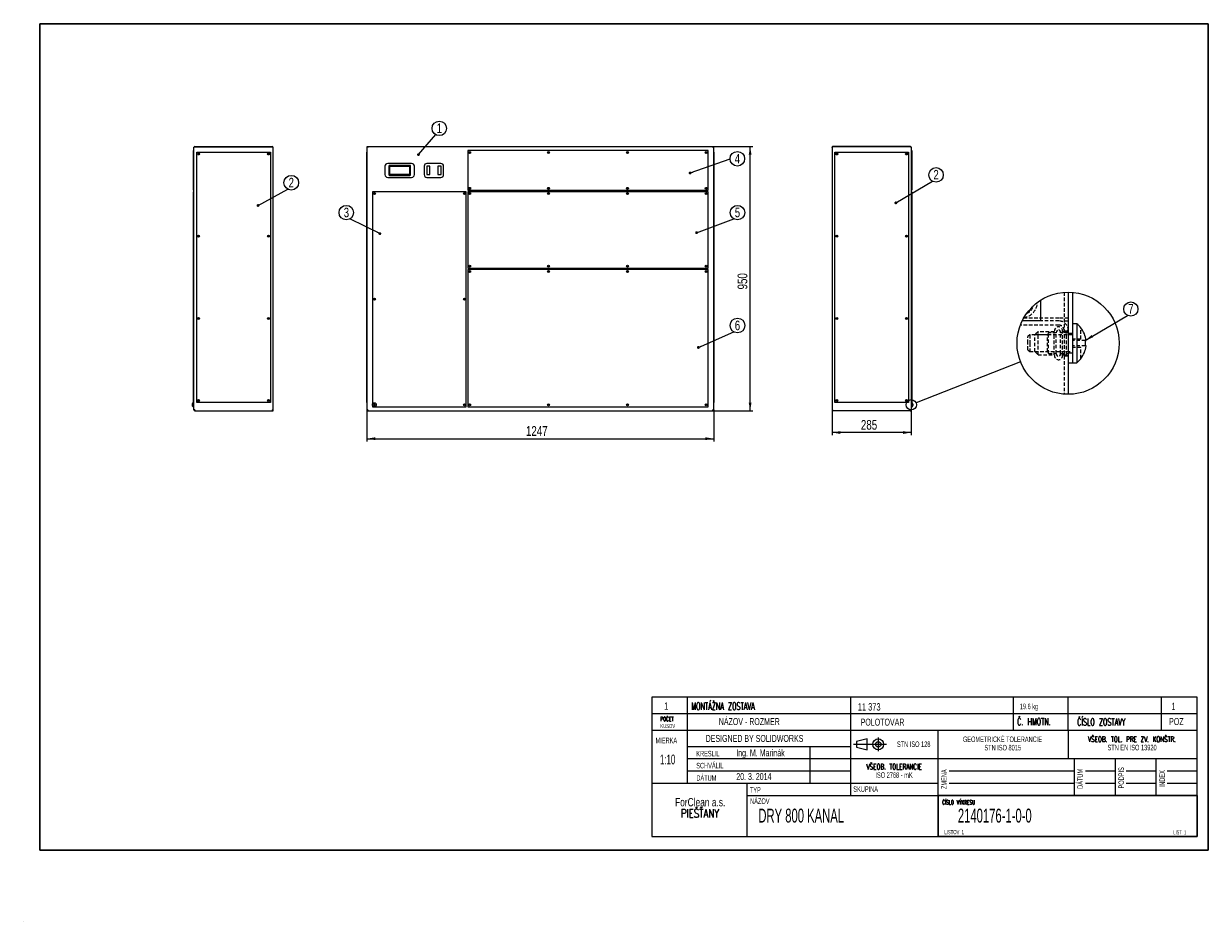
# Model space of a CAD drawing. Header units: millimetres. Extents: x -6 to 420, y -26 to 297.
import ezdxf

# ---------------------------------------------------------------- set-up
doc = ezdxf.new("R2010")
doc.units = ezdxf.units.MM
doc.linetypes.add('HIDDEN', pattern=[1.905, 1.27, -0.635])
for name, color, linetype in [('KOTY', 1, 'Continuous'), ('RAMIK', 7, 'Continuous'), ('RAZITKO', 7, 'Continuous'), ('RAZITKO-TEXT', 7, 'Continuous')]:
    doc.layers.add(name, color=color, linetype=linetype)
doc.styles.add('SLDTEXTSTYLE0', font='TXT', dxfattribs={"width": 0.75})
doc.styles.add('SLDTEXTSTYLE1', font='TXT', dxfattribs={"width": 0.75, "bigfont": 'bigfont'})
doc.styles.add('SLDTEXTSTYLE2', font='TXT', dxfattribs={"width": 0.605, "bigfont": 'bigfont'})
doc.styles.add('SLDTEXTSTYLE3', font='TXT', dxfattribs={"width": 0.605})
doc.styles.add('SLDTEXTSTYLE4', font='TXT', dxfattribs={"width": 0.575})
doc.dimstyles.new('SLDDIMSTYLE0', dxfattribs={"dimtxt": 3.5, "dimasz": 3, "dimexe": 0, "dimexo": 0.0625, "dimgap": 0.875, "dimtad": 1, "dimdec": 1, "dimlfac": 10, "dimrnd": 1e-09, "dimzin": 12, "dimdsep": 46, "dimtxsty": 'SLDTEXTSTYLE0', "dimsah": 1, "dimcen": 0.09, "dimadec": 0, "dimazin": 3, "dimtfac": 1, "dimtdec": 1, "dimtofl": 0, "dimtmove": 0, "dimatfit": 3, "dimfxl": 0, "dimfrac": 2, "dimtolj": 1, "dimtzin": 12, "dimarcsym": 0})
doc.dimstyles.new('SLDDIMSTYLE1', dxfattribs={"dimtxt": 0.18, "dimasz": 1.016, "dimexe": 0, "dimexo": 0.0625, "dimgap": 0, "dimtad": 0, "dimtih": 1, "dimtoh": 1, "dimdec": 0, "dimrnd": 1e-09, "dimzin": 0, "dimdsep": 46, "dimtxsty": 'Standard', "dimblk1": 'DOT', "dimblk2": 'DOT', "dimsah": 1, "dimcen": 0.09, "dimadec": 0, "dimazin": 0, "dimtfac": 1.016, "dimtdec": 0, "dimtofl": 0, "dimtmove": 0, "dimatfit": 3, "dimldrblk": 'DOT', "dimfxl": 0, "dimfrac": 2, "dimtolj": 1, "dimtzin": 0, "dimarcsym": 0})
doc.dimstyles.new('SLDDIMSTYLE2', dxfattribs={"dimtxt": 0.18, "dimasz": 3, "dimexe": 0, "dimexo": 0.0625, "dimgap": 0, "dimtad": 0, "dimtih": 1, "dimtoh": 1, "dimdec": 0, "dimrnd": 1e-09, "dimzin": 0, "dimdsep": 46, "dimtxsty": 'Standard', "dimblk1": 'NONE', "dimblk2": 'NONE', "dimsah": 1, "dimcen": 0.09, "dimadec": 0, "dimazin": 0, "dimtfac": 3, "dimtdec": 0, "dimtofl": 0, "dimtmove": 0, "dimatfit": 3, "dimldrblk": 'NONE', "dimfxl": 0, "dimfrac": 2, "dimtolj": 1, "dimtzin": 0, "dimarcsym": 0})
doc.dimstyles.new('SLDDIMSTYLE3', dxfattribs={"dimtxt": 0.18, "dimasz": 3, "dimexe": 0, "dimexo": 0.0625, "dimgap": 0, "dimtad": 0, "dimtih": 1, "dimtoh": 1, "dimdec": 0, "dimrnd": 1e-09, "dimzin": 0, "dimdsep": 46, "dimtxsty": 'Standard', "dimsah": 1, "dimcen": 0.09, "dimadec": 0, "dimazin": 0, "dimtfac": 3, "dimtdec": 0, "dimtofl": 0, "dimtmove": 0, "dimatfit": 3, "dimfxl": 0, "dimfrac": 2, "dimtolj": 1, "dimtzin": 0, "dimarcsym": 0})

# ---------------------------------------------------------------- blocks, each defined once
blk = doc.blocks.new('SW_NOTE_0')
at = {"layer": 'RAZITKO-TEXT', "color": 0, "char_height": 3, "attachment_point": 2}
for s, insert, style in [('ForClean a.s.', (12.42, 3.87), 'SLDTEXTSTYLE0'), ('PIEŠŤANY', (12.33, -0.13), 'SLDTEXTSTYLE1')]:
    blk.add_mtext(s, dxfattribs=dict(at, insert=insert, style=style))
blk = doc.blocks.new('SW_NOTE_1')
at = {"layer": 'RAZITKO-TEXT', "color": 0, "char_height": 2, "attachment_point": 2}
for s, insert, style in [('VŠEOB. TOL. PRE ZV. KONŠTR.', (20.34, 2.58), 'SLDTEXTSTYLE2'), ('STN EN ISO 13920', (20.39, -0.42), 'SLDTEXTSTYLE3')]:
    blk.add_mtext(s, dxfattribs=dict(at, insert=insert, style=style))
blk = doc.blocks.new('SW_NOTE_2')
at = {"layer": 'RAZITKO-TEXT', "color": 0, "char_height": 2, "attachment_point": 2}
for s, insert, style in [('VŠEOB. TOLERANCIE', (14, 2.58), 'SLDTEXTSTYLE2'), ('ISO 2768 - mK', (13.98, -0.42), 'SLDTEXTSTYLE3')]:
    blk.add_mtext(s, dxfattribs=dict(at, insert=insert, style=style))
blk = doc.blocks.new('SW_NOTE_3')
at = {"layer": 'RAZITKO-TEXT', "color": 0, "char_height": 2, "attachment_point": 2, "style": 'SLDTEXTSTYLE3'}
for s, insert in [('GEOMETRICKÉ TOLERANCIE', (18.87, 2.58)), ('STN ISO 8015', (18.95, -0.42))]:
    blk.add_mtext(s, dxfattribs=dict(at, insert=insert))
blk = doc.blocks.new('SW_NOTE_4')
at = {"layer": 'RAZITKO-TEXT', "color": 0, "char_height": 1.5, "attachment_point": 1}
for s, insert, style in [('POČET', (0, 1.93), 'SLDTEXTSTYLE2'), ('KUSOV', (0, -0.57), 'SLDTEXTSTYLE3')]:
    blk.add_mtext(s, dxfattribs=dict(at, insert=insert, style=style))
blk = doc.blocks.new('_D')
at = {"layer": 'KOTY'}
for p, q in [((117.54, 158.23), (117.54, 146.89)), ((242.24, 158.23), (242.24, 146.89)), ((117.54, 147.89), (242.24, 147.89))]:
    blk.add_line(p, q, dxfattribs=at)
for points in [[(117.54, 147.89), (120.54, 147.38), (120.54, 148.4)], [(242.24, 147.89), (239.24, 148.4), (239.24, 147.38)]]:
    blk.add_solid(points, dxfattribs=at)
at = {"layer": 'KOTY', "insert": (174.72, 152.4), "char_height": 3.5, "attachment_point": 1, "style": 'SLDTEXTSTYLE0'}
blk.add_mtext('1247', dxfattribs=at)
blk = doc.blocks.new('_D_1')
at = {"layer": 'KOTY'}
for p, q in [((242.09, 252.89), (256.31, 252.89)), ((255.31, 157.89), (255.31, 252.89)), ((241.9, 157.89), (256.31, 157.89))]:
    blk.add_line(p, q, dxfattribs=at)
for points in [[(255.31, 252.89), (254.8, 249.89), (255.82, 249.89)], [(255.31, 157.89), (255.82, 160.89), (254.8, 160.89)]]:
    blk.add_solid(points, dxfattribs=at)
at = {"layer": 'KOTY', "insert": (250.8, 201.51), "char_height": 3.5, "attachment_point": 1, "rotation": 90, "style": 'SLDTEXTSTYLE0'}
blk.add_mtext('950', dxfattribs=at)
blk = doc.blocks.new('SW_NOTE_5')
at = {"layer": 'KOTY', "color": 0}
blk.add_circle((1.28, 2.26), 2.6, dxfattribs=at)
at = {"layer": 'KOTY', "color": 0, "insert": (1.31, 4.04), "char_height": 3.44, "attachment_point": 2, "style": 'SLDTEXTSTYLE0'}
blk.add_mtext('1', dxfattribs=at)
blk = doc.blocks.new('_DOT')
at = {"color": 0, "linetype": 'ByBlock', "lineweight": -2}
blk.add_line((-0.5, 0), (-1, 0), dxfattribs=at)
at = {"color": 0, "linetype": 'ByBlock', "const_width": 0.5}
blk.add_lwpolyline([(-0.25, 0, 1), (0.25, 0, 1)], format="xyb", close=True, dxfattribs=at)
blk = doc.blocks.new('SW_NOTE_6')
at = {"layer": 'KOTY', "color": 0}
blk.add_circle((-1.28, 2.26), 2.6, dxfattribs=at)
at = {"layer": 'KOTY', "color": 0, "insert": (-1.24, 4.02), "char_height": 3.44, "attachment_point": 2, "style": 'SLDTEXTSTYLE0'}
blk.add_mtext('3', dxfattribs=at)
blk = doc.blocks.new('SW_NOTE_7')
at = {"layer": 'KOTY', "color": 0}
blk.add_circle((2.62, 0), 2.62, dxfattribs=at)
at = {"layer": 'KOTY', "color": 0, "insert": (2.64, 1.77), "char_height": 3.44, "attachment_point": 2, "style": 'SLDTEXTSTYLE0'}
blk.add_mtext('4', dxfattribs=at)
blk = doc.blocks.new('SW_NOTE_8')
at = {"layer": 'KOTY', "color": 0}
blk.add_circle((1.28, 2.26), 2.6, dxfattribs=at)
at = {"layer": 'KOTY', "color": 0, "insert": (1.27, 4.02), "char_height": 3.44, "attachment_point": 2, "style": 'SLDTEXTSTYLE0'}
blk.add_mtext('5', dxfattribs=at)
blk = doc.blocks.new('SW_NOTE_9')
at = {"layer": 'KOTY', "color": 0}
blk.add_circle((1.28, 2.31), 2.64, dxfattribs=at)
at = {"layer": 'KOTY', "color": 0, "insert": (1.27, 4.06), "char_height": 3.44, "attachment_point": 2, "style": 'SLDTEXTSTYLE0'}
blk.add_mtext('6', dxfattribs=at)
blk = doc.blocks.new('_D_2')
at = {"layer": 'KOTY'}
for p, q in [((284.75, 157.89), (284.75, 149.11)), ((313.25, 158.23), (313.25, 149.11)), ((313.25, 150.11), (284.75, 150.11))]:
    blk.add_line(p, q, dxfattribs=at)
for points in [[(284.75, 150.11), (287.75, 149.6), (287.75, 150.62)], [(313.25, 150.11), (310.25, 150.62), (310.25, 149.6)]]:
    blk.add_solid(points, dxfattribs=at)
at = {"layer": 'KOTY', "insert": (295.12, 154.62), "char_height": 3.5, "attachment_point": 1, "style": 'SLDTEXTSTYLE0'}
blk.add_mtext('285', dxfattribs=at)
blk = doc.blocks.new('SW_NOTE_10')
at = {"layer": 'KOTY', "color": 0}
blk.add_circle((1.28, 2.26), 2.6, dxfattribs=at)
at = {"layer": 'KOTY', "color": 0, "insert": (1.28, 4.05), "char_height": 3.44, "attachment_point": 2, "style": 'SLDTEXTSTYLE0'}
blk.add_mtext('2', dxfattribs=at)
blk = doc.blocks.new('_NONE')
blk = doc.blocks.new('SW_NOTE_11')
at = {"layer": 'KOTY', "color": 0}
blk.add_circle((1.28, 2.31), 2.64, dxfattribs=at)
at = {"layer": 'KOTY', "color": 0, "insert": (1.29, 4.08), "char_height": 3.44, "attachment_point": 2, "style": 'SLDTEXTSTYLE0'}
blk.add_mtext('2', dxfattribs=at)
blk = doc.blocks.new('SW_NOTE_12')
at = {"layer": 'KOTY', "color": 0}
blk.add_circle((1.23, 2.26), 2.57, dxfattribs=at)
at = {"layer": 'KOTY', "color": 0, "insert": (1.26, 4.04), "char_height": 3.44, "attachment_point": 2, "style": 'SLDTEXTSTYLE0'}
blk.add_mtext('7', dxfattribs=at)

msp = doc.modelspace()

# ---------------------------------------------------------------- linework, layer by layer
at = {"color": 7, "linetype": 'Continuous', "lineweight": 15}
for p, q in [((55.216, 237.139), (55.216, 251.389)), ((55.366, 251.389), (55.216, 251.389)), ((55.366, 158.229), (55.366, 252.549)), ((55.706, 252.889), (55.706, 252.739)), ((55.706, 252.889), (83.526, 252.889)), ((55.706, 252.739), (83.526, 252.739)), ((55.706, 252.732), (83.526, 252.732)), ((63.952, 252.739), (63.952, 252.732)), ((64.78, 252.732), (64.78, 252.739)), ((75.952, 252.739), (75.952, 252.732)), ((76.78, 252.732), (76.78, 252.739)), ((83.526, 252.739), (83.526, 252.889)), ((83.866, 252.549), (83.833, 252.549)), ((83.866, 252.479), (83.866, 252.549)), ((83.866, 158.229), (83.866, 252.479)), ((117.543, 252.732), (117.693, 252.732)), ((117.543, 252.732), (117.543, 158.229)), ((117.7, 252.889), (117.7, 252.739)), ((117.7, 252.889), (242.086, 252.889)), ((153.793, 251.389), (153.793, 237.139)), ((240.243, 251.389), (153.793, 251.389)), ((240.243, 237.139), (240.243, 251.389)), ((242.086, 252.889), (242.086, 252.739)), ((242.243, 252.732), (242.093, 252.732)), ((242.243, 158.229), (242.243, 252.732)), ((284.75, 252.549), (284.785, 252.549)), ((284.75, 252.549), (284.75, 252.479)), ((284.75, 252.479), (284.75, 158.229)), ((285.09, 252.739), (285.09, 252.889)), ((312.91, 252.889), (285.09, 252.889)), ((312.91, 252.739), (285.09, 252.739)), ((312.91, 252.732), (285.09, 252.732)), ((291.836, 252.739), (291.836, 252.732)), ((292.664, 252.732), (292.664, 252.739)), ((303.836, 252.739), (303.836, 252.732)), ((304.664, 252.732), (304.664, 252.739)), ((312.91, 252.889), (312.91, 252.739)), ((313.25, 252.549), (313.25, 158.229)), ((313.25, 251.389), (313.4, 251.389)), ((313.4, 251.389), (313.4, 237.139)), ((56.366, 160.889), (56.366, 250.889)), ((56.366, 250.889), (82.866, 250.889)), ((82.866, 250.889), (82.866, 160.889)), ((117.393, 250.889), (117.543, 250.889)), ((117.393, 250.889), (117.393, 160.889)), ((242.393, 250.889), (242.243, 250.889)), ((242.393, 160.889), (242.393, 250.889)), ((285.75, 160.889), (285.75, 250.889)), ((285.75, 250.889), (312.25, 250.889)), ((312.25, 250.889), (312.25, 160.889)), ((124.043, 245.764), (124.043, 242.764)), ((133.643, 246.764), (125.043, 246.764)), ((125.443, 245.864), (125.443, 242.664)), ((133.043, 246.064), (125.643, 246.064)), ((125.793, 245.764), (132.893, 245.764)), ((125.793, 242.764), (125.793, 245.764)), ((132.893, 242.764), (125.793, 242.764)), ((132.893, 245.764), (132.893, 242.764)), ((133.243, 242.664), (133.243, 245.864)), ((134.643, 242.764), (134.643, 245.764)), ((138.143, 245.764), (138.143, 242.764)), ((140.193, 245.764), (139.093, 245.764)), ((139.093, 245.764), (139.093, 242.764)), ((139.093, 242.764), (140.193, 242.764)), ((144.143, 246.764), (139.143, 246.764)), ((140.193, 242.764), (140.193, 245.764)), ((144.193, 245.764), (143.093, 245.764)), ((143.093, 245.764), (143.093, 242.764)), ((143.093, 242.764), (144.193, 242.764)), ((144.193, 242.764), (144.193, 245.764)), ((145.143, 242.764), (145.143, 245.764)), ((125.043, 241.764), (133.643, 241.764)), ((125.643, 242.464), (133.043, 242.464)), ((139.143, 241.764), (144.143, 241.764)), ((55.366, 237.139), (55.216, 237.139)), ((55.216, 209.139), (55.216, 236.639)), ((55.366, 236.639), (55.216, 236.639)), ((119.543, 236.639), (119.543, 159.389)), ((153.293, 236.639), (119.543, 236.639)), ((120.243, 235.639), (120.243, 236.239)), ((153.293, 159.389), (153.293, 236.639)), ((153.793, 237.139), (240.243, 237.139)), ((240.243, 236.639), (153.793, 236.639)), ((153.793, 236.639), (153.793, 209.139)), ((239.543, 238.139), (239.543, 237.539)), ((239.543, 236.239), (239.543, 235.639)), ((240.243, 209.139), (240.243, 236.639)), ((313.25, 237.139), (313.4, 237.139)), ((313.25, 236.639), (313.4, 236.639)), ((313.4, 236.639), (313.4, 159.389)), ((55.366, 209.139), (55.216, 209.139)), ((55.216, 208.639), (55.216, 209.139)), ((153.793, 209.139), (240.243, 209.139)), ((239.543, 210.139), (239.543, 209.539)), ((55.216, 159.389), (55.216, 208.639)), ((55.366, 208.639), (55.216, 208.639)), ((153.793, 208.639), (153.793, 159.389)), ((240.243, 208.639), (153.793, 208.639)), ((239.543, 208.239), (239.543, 207.639)), ((240.243, 159.389), (240.243, 208.639)), ((369.684, 200.567), (369.684, 163.84)), ((371.184, 200.501), (371.184, 175.203)), ((120.243, 197.714), (120.243, 198.314)), ((359.684, 197.646), (359.684, 190.203)), ((359.684, 190.203), (353.091, 190.203)), ((372.684, 189.203), (371.184, 189.203)), ((372.684, 189.203), (372.684, 175.203)), ((374.184, 187.771), (374.184, 187.681)), ((375.759, 183.203), (376.068, 183.203)), ((376.068, 181.203), (375.759, 181.203)), ((369.684, 175.203), (371.184, 175.203)), ((371.184, 175.203), (372.684, 175.203)), ((374.184, 176.726), (374.184, 176.636)), ((54.727, 160.189), (54.758, 160.189)), ((54.758, 159.989), (54.727, 159.989)), ((54.916, 160.637), (54.916, 160.646)), ((54.916, 159.533), (54.916, 159.542)), ((55.216, 160.789), (55.066, 160.789)), ((55.066, 160.089), (55.066, 160.789)), ((55.066, 159.389), (55.066, 160.089)), ((55.066, 159.389), (55.216, 159.389)), ((55.366, 159.389), (55.216, 159.389)), ((55.706, 158.229), (55.366, 158.229)), ((55.706, 157.889), (55.706, 158.039)), ((55.706, 158.039), (55.733, 158.039)), ((55.706, 157.889), (55.777, 157.889)), ((55.777, 157.889), (83.526, 157.889)), ((82.866, 160.889), (56.366, 160.889)), ((83.526, 158.229), (83.866, 158.229)), ((83.526, 158.229), (83.526, 157.889)), ((83.526, 158.039), (83.696, 158.039)), ((83.526, 157.889), (83.696, 157.889)), ((83.696, 158.039), (83.696, 157.889)), ((83.716, 158.229), (83.716, 157.889)), ((83.716, 157.889), (83.866, 157.889)), ((83.866, 157.889), (83.866, 158.229)), ((117.393, 160.889), (117.543, 160.889)), ((117.883, 158.229), (117.543, 158.229)), ((117.883, 158.039), (117.883, 158.229)), ((117.883, 157.889), (117.883, 158.039)), ((117.91, 158.039), (117.883, 158.039)), ((117.883, 157.889), (117.954, 157.889)), ((117.954, 157.889), (241.832, 157.889)), ((119.543, 159.389), (153.293, 159.389)), ((119.993, 160.189), (120.143, 160.189)), ((119.993, 159.989), (119.993, 160.189)), ((120.143, 159.989), (119.993, 159.989)), ((120.143, 160.637), (120.143, 160.189)), ((120.343, 160.239), (120.143, 160.239)), ((120.143, 159.989), (120.143, 159.542)), ((120.143, 159.939), (120.343, 159.939)), ((120.343, 160.189), (120.343, 160.637)), ((120.343, 160.189), (120.493, 160.189)), ((120.343, 159.542), (120.343, 159.989)), ((120.493, 159.989), (120.343, 159.989)), ((120.493, 160.189), (120.493, 159.989)), ((153.793, 159.389), (240.243, 159.389)), ((239.543, 160.389), (239.543, 159.789)), ((241.832, 157.889), (241.903, 157.889)), ((241.876, 158.039), (241.903, 158.039)), ((242.243, 158.229), (241.903, 158.229)), ((241.903, 158.229), (241.903, 158.039)), ((241.903, 157.889), (241.903, 158.039)), ((242.393, 160.889), (242.243, 160.889)), ((284.75, 158.229), (285.09, 158.229)), ((284.75, 158.229), (284.75, 157.889)), ((284.9, 157.889), (284.75, 157.889)), ((284.9, 157.889), (284.9, 158.229)), ((285.09, 158.039), (284.92, 158.039)), ((284.92, 158.039), (284.92, 157.889)), ((285.09, 157.889), (284.92, 157.889)), ((285.09, 157.889), (285.09, 158.229)), ((312.839, 157.889), (285.09, 157.889)), ((312.25, 160.889), (285.75, 160.889)), ((312.839, 157.889), (312.91, 157.889)), ((312.883, 158.039), (312.91, 158.039)), ((313.25, 158.229), (312.91, 158.229)), ((312.91, 157.889), (312.91, 158.039)), ((313.25, 159.389), (313.4, 159.389)), ((313.55, 160.789), (313.4, 160.789)), ((313.4, 159.389), (313.55, 159.389)), ((313.55, 160.789), (313.55, 159.389)), ((313.7, 160.646), (313.7, 160.637)), ((313.7, 159.542), (313.7, 159.533)), ((313.858, 160.189), (313.889, 160.189)), ((313.889, 159.989), (313.858, 159.989))]:
    msp.add_line(p, q, dxfattribs=at)
at = {"color": 7, "linetype": 'HIDDEN', "lineweight": 0}
for p, q in [((368.184, 200.511), (368.184, 163.896)), ((366.284, 188.703), (352.445, 188.703)), ((366.284, 191.203), (353.613, 191.203)), ((366.284, 190.203), (359.684, 190.203)), ((369.684, 191.203), (366.284, 191.203)), ((368.184, 190.203), (369.684, 190.203)), ((374.184, 183.703), (374.184, 187.681)), ((355.797, 185.203), (355.184, 184.59)), ((355.184, 182.203), (355.184, 184.59)), ((355.797, 185.203), (355.797, 182.203)), ((371.184, 185.203), (355.797, 185.203)), ((358.824, 186.343), (357.684, 185.203)), ((357.684, 179.203), (357.684, 185.203)), ((362.188, 185.203), (357.684, 185.203)), ((358.824, 178.063), (358.824, 186.343)), ((364.644, 186.343), (358.824, 186.343)), ((362.604, 185.923), (362.188, 185.203)), ((362.188, 179.203), (362.188, 185.203)), ((362.604, 178.483), (362.604, 185.923)), ((365.364, 185.923), (362.604, 185.923)), ((364.644, 178.063), (364.644, 186.343)), ((365.364, 178.483), (365.364, 185.923)), ((366.924, 178.483), (366.924, 185.923)), ((369.684, 185.923), (366.924, 185.923)), ((367.644, 178.063), (367.644, 186.343)), ((369.084, 186.343), (367.644, 186.343)), ((368.184, 186.703), (369.684, 186.703)), ((369.684, 187.003), (369.084, 186.343)), ((369.084, 178.063), (369.084, 186.343)), ((371.184, 185.703), (369.684, 185.703)), ((374.184, 183.703), (371.184, 183.703)), ((375.759, 183.203), (371.184, 183.203)), ((355.184, 179.817), (355.184, 182.203)), ((355.184, 179.817), (355.797, 179.203)), ((355.797, 182.203), (355.797, 179.203)), ((355.797, 179.203), (371.184, 179.203)), ((357.684, 179.203), (358.824, 178.063)), ((357.684, 179.203), (362.188, 179.203)), ((362.188, 179.203), (362.604, 178.483)), ((375.759, 181.203), (371.184, 181.203)), ((374.184, 180.703), (371.184, 180.703)), ((374.184, 176.726), (374.184, 180.703)), ((358.824, 178.063), (364.644, 178.063)), ((362.604, 178.483), (365.364, 178.483)), ((366.924, 178.483), (369.684, 178.483)), ((367.644, 178.063), (369.084, 178.063)), ((368.184, 177.703), (369.684, 177.703)), ((369.084, 178.063), (369.684, 177.403)), ((369.684, 178.703), (371.184, 178.703))]:
    msp.add_line(p, q, dxfattribs=at)
at = {"color": 7, "linetype": 'Continuous', "lineweight": 0}
msp.add_line((-5.812, -25.514), (-5.812, -25.489), dxfattribs=at)
at = {"color": 7, "linetype": 'Continuous', "lineweight": 15, "flags": 128}
for points in [[(55.366, 252.549), (55.393, 252.623), (55.445, 252.67), (55.494, 252.694), (55.555, 252.713), (55.627, 252.725), (55.706, 252.732)], [(55.706, 252.739), (55.65, 252.731), (55.641, 252.727)], [(83.526, 252.732), (83.65, 252.672), (83.757, 252.612), (83.832, 252.551), (83.865, 252.491), (83.866, 252.479)], [(117.883, 252.549), (117.883, 252.549)], [(241.903, 252.549), (241.903, 252.549)], [(284.75, 252.479), (284.774, 252.539), (284.841, 252.599), (284.942, 252.66), (285.064, 252.72), (285.09, 252.732)], [(312.978, 252.725), (312.96, 252.733), (312.91, 252.739)], [(312.91, 252.732), (313.017, 252.721), (313.112, 252.698), (313.185, 252.659), (313.233, 252.608), (313.25, 252.549)]]:
    msp.add_lwpolyline(points, dxfattribs=at)
at = {"color": 7, "linetype": 'HIDDEN', "lineweight": 0, "flags": 128}
for points in [[(367.644, 186.343), (367.618, 186.674), (367.542, 186.994), (367.419, 187.291), (367.252, 187.556), (367.047, 187.78), (366.812, 187.955), (366.554, 188.075), (366.282, 188.136), (366.005, 188.136), (365.733, 188.075), (365.475, 187.955), (365.24, 187.78), (365.035, 187.556), (364.868, 187.291), (364.745, 186.994), (364.669, 186.674), (364.644, 186.343)], [(366.924, 185.923), (366.848, 186.377), (366.651, 186.735), (366.484, 186.89), (366.312, 186.977), (366.144, 187.004), (365.975, 186.977), (365.803, 186.89), (365.636, 186.735), (365.438, 186.377), (365.364, 185.923)], [(364.644, 178.063), (364.669, 177.733), (364.745, 177.413), (364.868, 177.116), (365.035, 176.851), (365.24, 176.627), (365.475, 176.452), (365.733, 176.332), (366.005, 176.271), (366.282, 176.271), (366.554, 176.332), (366.812, 176.452), (367.047, 176.627), (367.252, 176.851), (367.419, 177.116), (367.542, 177.413), (367.618, 177.733), (367.644, 178.063)], [(365.364, 178.483), (365.438, 178.03), (365.636, 177.672), (365.803, 177.517), (365.975, 177.43), (366.144, 177.403), (366.312, 177.43), (366.484, 177.517), (366.651, 177.672), (366.848, 178.03), (366.924, 178.483)]]:
    msp.add_lwpolyline(points, dxfattribs=at)
at = {"color": 7, "linetype": 'Continuous', "lineweight": 15}
for centre, radius in [((57.066, 250.189), 0.35), ((57.066, 250.189), 0.3), ((82.166, 250.189), 0.35), ((82.166, 250.189), 0.3), ((154.493, 250.689), 0.35), ((154.493, 250.689), 0.3), ((182.843, 250.689), 0.35), ((182.843, 250.689), 0.3), ((211.193, 250.689), 0.35), ((211.193, 250.689), 0.3), ((239.543, 250.689), 0.35), ((239.543, 250.689), 0.3), ((286.45, 250.189), 0.35), ((286.45, 250.189), 0.3), ((311.55, 250.189), 0.35), ((311.55, 250.189), 0.3), ((120.243, 235.939), 0.35), ((120.243, 235.939), 0.3), ((152.593, 235.939), 0.35), ((152.593, 235.939), 0.3), ((154.493, 237.839), 0.35), ((154.493, 235.939), 0.35), ((154.493, 237.839), 0.3), ((154.493, 235.939), 0.3), ((182.843, 237.839), 0.35), ((182.843, 235.939), 0.35), ((182.843, 237.839), 0.3), ((182.843, 235.939), 0.3), ((211.193, 237.839), 0.35), ((211.193, 235.939), 0.35), ((211.193, 237.839), 0.3), ((211.193, 235.939), 0.3), ((239.543, 237.839), 0.35), ((239.543, 235.939), 0.35), ((239.543, 237.839), 0.3), ((239.543, 235.939), 0.3), ((57.066, 220.656), 0.35), ((57.066, 220.639), 0.3), ((82.166, 220.656), 0.35), ((82.166, 220.639), 0.3), ((286.45, 220.656), 0.35), ((286.45, 220.639), 0.3), ((311.55, 220.656), 0.35), ((311.55, 220.639), 0.3), ((154.493, 209.839), 0.35), ((154.493, 209.839), 0.3), ((182.843, 209.839), 0.35), ((182.843, 209.839), 0.3), ((211.193, 209.839), 0.35), ((211.193, 209.839), 0.3), ((239.543, 209.839), 0.35), ((239.543, 209.839), 0.3), ((154.493, 207.939), 0.35), ((154.493, 207.939), 0.3), ((182.843, 207.939), 0.35), ((182.843, 207.939), 0.3), ((211.193, 207.939), 0.35), ((211.193, 207.939), 0.3), ((239.543, 207.939), 0.35), ((239.543, 207.939), 0.3), ((120.243, 198.014), 0.35), ((120.243, 198.014), 0.3), ((152.593, 198.014), 0.35), ((152.593, 198.014), 0.3), ((57.066, 191.123), 0.35), ((57.066, 191.139), 0.3), ((82.166, 191.123), 0.35), ((82.166, 191.139), 0.3), ((286.45, 191.123), 0.35), ((286.45, 191.139), 0.3), ((311.55, 191.123), 0.35), ((311.55, 191.139), 0.3), ((57.066, 161.589), 0.35), ((57.066, 161.589), 0.3), ((82.166, 161.589), 0.35), ((82.166, 161.589), 0.3), ((286.45, 161.589), 0.35), ((286.45, 161.589), 0.3), ((311.55, 161.589), 0.35), ((311.55, 161.589), 0.3), ((120.243, 160.089), 0.7), ((152.593, 160.089), 0.35), ((152.593, 160.089), 0.3), ((154.493, 160.089), 0.35), ((154.493, 160.089), 0.3), ((182.843, 160.089), 0.35), ((182.843, 160.089), 0.3), ((211.193, 160.089), 0.35), ((211.193, 160.089), 0.3), ((239.543, 160.089), 0.35), ((239.543, 160.089), 0.3)]:
    msp.add_circle(centre, radius, dxfattribs=at)
at = {"color": 7, "linetype": 'Continuous', "lineweight": 0}
for centre, radius in [((369.62, 182.204), 18.364), ((313.244, 160.089), 1.836)]:
    msp.add_circle(centre, radius, dxfattribs=at)
at = {"color": 7, "linetype": 'Continuous', "lineweight": 15}
for centre, radius, start, end in [((55.706, 252.549), 0.34, 90, 180), ((83.526, 252.549), 0.34, 0.00017, 89.99979), ((83.532, 252.571), 0.168, 31.11673, 92.14577), ((114.843, 247.307), 6.06, 59.89305, 63.54411), ((115.487, 250.251), 3.32, 43.80954, 48.36296), ((126.402, 257.352), 9.78, 207.15039, 209.41244), ((121.79, 256.494), 5.551, 222.55256, 225.27494), ((236.646, 255.597), 6.076, 329.89822, 333.53954), ((239.609, 254.941), 3.314, 313.80585, 318.36736), ((244.466, 250.077), 3.561, 131.79234, 136.03644), ((245.06, 247.088), 6.308, 116.52798, 120.03531), ((285.09, 252.549), 0.34, 89.99917, 180.00087), ((285.077, 252.579), 0.16, 85.37208, 152.00668), ((312.91, 252.549), 0.34, 0, 90), ((125.043, 245.764), 1, 90, 180), ((125.043, 242.764), 1, 180, 270), ((125.643, 245.864), 0.2, 90, 180), ((133.043, 245.864), 0.2, 0, 90), ((133.643, 245.764), 1, 0, 90), ((133.643, 242.764), 1, 270, 0), ((139.143, 245.764), 1, 90, 180), ((139.143, 242.764), 1, 180, 270), ((144.143, 245.764), 1, 0, 90), ((144.143, 242.764), 1, 270, 0), ((125.643, 242.664), 0.2, 180, 270), ((133.043, 242.664), 0.2, 270, 0), ((367.434, 182.204), 8.749, 39.51661, 53.1308), ((367.433, 182.203), 8.693, 6.60684, 39.05675), ((367.431, 182.203), 8.387, 353.15248, 6.84752), ((367.433, 182.204), 8.693, 320.94325, 353.39316), ((367.434, 182.203), 8.749, 306.8692, 320.48339), ((55.591, 160.089), 0.869, 140.94271, 173.3941), ((55.591, 160.089), 0.869, 186.6059, 219.05729), ((55.591, 160.089), 0.839, 173.15078, 186.84922), ((55.591, 160.089), 0.875, 126.8699, 140.48235), ((55.591, 160.089), 0.875, 219.51765, 233.1301), ((55.706, 158.229), 0.34, 180.00062, 269.99992), ((55.706, 158.229), 0.19, 179.99963, 270.00165), ((56.876, 158.295), 1.172, 183.22651, 200.27066), ((117.883, 158.229), 0.34, 180.00062, 269.99992), ((117.883, 158.229), 0.19, 179.99963, 270.00165), ((119.053, 158.295), 1.172, 183.22651, 200.27066), ((120.243, 160.089), 0.557, 79.65323, 100.34677), ((120.243, 160.089), 0.557, 259.65323, 280.34677), ((241.087, 158.222), 0.816, 335.96879, 0.53266), ((241.903, 158.229), 0.19, 269.99136, 0.00864), ((241.903, 158.229), 0.34, 269.99716, 0.00284), ((312.094, 158.222), 0.816, 335.97152, 0.5313), ((312.91, 158.229), 0.34, 269.99906, 0.0004), ((312.91, 158.229), 0.19, 269.99895, 359.99977), ((313.025, 160.089), 0.875, 39.51765, 53.1301), ((313.025, 160.089), 0.875, 306.8699, 320.48235), ((313.025, 160.089), 0.869, 6.6059, 39.05729), ((313.025, 160.089), 0.869, 320.94271, 353.3941), ((313.025, 160.089), 0.839, 353.15078, 6.84922)]:
    msp.add_arc(centre, radius, start, end, dxfattribs=at)
at = {"color": 7, "linetype": 'HIDDEN', "lineweight": 0}
for centre, radius, start, end in [((352.79, 197.142), 5.823, 279.21447, 357.60065), ((353.015, 196.908), 4.356, 292.48278, 344.46579), ((353.034, 196.893), 4.332, 292.3893, 344.54785), ((353.615, 196.383), 3.274, 297.46242, 339.46243), ((366.284, 186.803), 3.4, 359.99969, 90.00081), ((366.284, 186.803), 1.9, 359.99991, 90.00144)]:
    msp.add_arc(centre, radius, start, end, dxfattribs=at)
at = {"layer": 'RAMIK', "lineweight": 30}
for p, q in [((0, 297), (420, 297)), ((0, 297), (0, 0)), ((420, 297), (420, 0)), ((0, 0), (420, 0))]:
    msp.add_line(p, q, dxfattribs=at)
at = {"layer": 'RAZITKO'}
for p, q in [((416, 54.98), (220, 54.98)), ((220, 54.98), (220, 5)), ((232.838, 43.22), (232.838, 54.98)), ((291.54, 19.7), (291.54, 54.98)), ((349.948, 43.22), (349.948, 54.98)), ((369.646, 43.22), (369.646, 54.98)), ((403.162, 43.22), (403.162, 54.98)), ((416, 19.7), (416, 54.98)), ((220, 49.1), (416, 49.1)), ((220, 43.22), (416, 43.22)), ((232.838, 24.11), (232.838, 43.22)), ((322.9, 19.7), (322.9, 43.22)), ((369.646, 43.22), (369.646, 32.93)), ((297.42, 40.035), (293.5, 39.055)), ((293.5, 39.055), (293.5, 37.095)), ((297.42, 36.115), (297.42, 40.035)), ((301.34, 40.525), (301.34, 35.625)), ((232.838, 37.34), (291.54, 37.34)), ((276.84, 24.11), (276.84, 37.34)), ((292.52, 38.075), (304.28, 38.075)), ((293.5, 37.095), (297.42, 36.115)), ((232.838, 32.93), (322.9, 32.93)), ((322.9, 32.93), (416, 32.93)), ((371.9, 19.7), (371.9, 32.93)), ((386.6, 19.7), (386.6, 32.93)), ((401.3, 19.7), (401.3, 32.93)), ((232.838, 28.52), (291.54, 28.52)), ((326.82, 28.52), (371.9, 28.52)), ((375.82, 28.52), (386.6, 28.52)), ((390.52, 28.52), (401.3, 28.52)), ((405.22, 28.52), (416, 28.52)), ((220, 24.11), (322.9, 24.11)), ((254.3, 5), (254.3, 24.11)), ((326.82, 24.11), (371.9, 24.11)), ((375.82, 24.11), (386.6, 24.11)), ((390.52, 24.11), (401.3, 24.11)), ((405.22, 24.11), (416, 24.11)), ((254.3, 19.7), (322.9, 19.7)), ((220, 5), (322.9, 5))]:
    msp.add_line(p, q, dxfattribs=at)
at = {"layer": 'RAZITKO', "lineweight": 30}
for p, q in [((416, 19.7), (322.9, 19.7)), ((322.9, 19.7), (322.9, 5)), ((416, 19.7), (416, 5)), ((416, 5), (322.9, 5))]:
    msp.add_line(p, q, dxfattribs=at)
at = {"layer": 'RAZITKO'}
for radius in [1.96, 0.98]:
    msp.add_circle((301.34, 38.075), radius, dxfattribs=at)

# ---------------------------------------------------------------- block references
at = {"layer": 'KOTY'}
for name, p in [('SW_NOTE_5', (142.308, 257.131)), ('SW_NOTE_7', (248.103, 248.465)), ('SW_NOTE_10', (320.872, 240.413)), ('SW_NOTE_11', (89.077, 237.541)), ('SW_NOTE_6', (111.436, 226.875)), ('SW_NOTE_8', (249.487, 226.875)), ('SW_NOTE_12', (390.923, 192.208)), ('SW_NOTE_9', (249.487, 186.259))]:
    msp.add_blockref(name, p, dxfattribs=at)
at = {"layer": 'RAZITKO-TEXT'}
for name, p in [('SW_NOTE_4', (223.049, 45.97)), ('SW_NOTE_3', (327.15, 38.3)), ('SW_NOTE_1', (372.215, 38.333)), ('SW_NOTE_2', (293.053, 28.45)), ('SW_NOTE_0', (224.939, 14.929))]:
    msp.add_blockref(name, p, dxfattribs=at)

# ---------------------------------------------------------------- texts
for s, insert, char_height, attachment_point, style in [('1', (224.402, 53.115), 2.646, 1, 'SLDTEXTSTYLE3'), ('MONTÁŽNA ZOSTAVA', (234.129, 53.075), 2.64583, 1, 'SLDTEXTSTYLE2'), ('11 373', (294.013, 52.857), 2.6458, 1, 'SLDTEXTSTYLE3'), ('19.6 kg', (352.219, 52.705), 2, 1, 'SLDTEXTSTYLE3'), ('1', (406.727, 53.009), 2.646, 1, 'SLDTEXTSTYLE3'), ('NÁZOV - ROZMER', (244.044, 47.5), 2.5, 1, 'SLDTEXTSTYLE3'), ('POLOTOVAR', (295.035, 47.294), 2.5, 1, 'SLDTEXTSTYLE3'), ('Č. HMOTN.', (351.278, 47.475), 2.5, 1, 'SLDTEXTSTYLE2'), ('ČÍSLO ZOSTAVY', (372.854, 47.332), 2.5, 1, 'SLDTEXTSTYLE2'), ('POZ', (405.92, 47.509), 2.5, 1, 'SLDTEXTSTYLE3'), ('MIERKA', (221.326, 40.462), 2, 1, 'SLDTEXTSTYLE3'), ('DESIGNED BY SOLIDWORKS', (239.325, 41.44), 2.5, 1, 'SLDTEXTSTYLE3'), ('STN ISO 128', (314.111, 39.111), 2, 2, 'SLDTEXTSTYLE3'), ('1:10', (222.891, 34.386), 3.5, 1, 'SLDTEXTSTYLE3'), ('KRESLIL', (235.961, 35.727), 2, 1, 'SLDTEXTSTYLE3'), ('Ing. M. Marinák', (250.303, 36.246), 2.5, 1, 'SLDTEXTSTYLE3'), ('SCHVÁLIL', (235.949, 31.425), 2, 1, 'SLDTEXTSTYLE3'), ('DÁTUM', (235.984, 26.982), 2, 1, 'SLDTEXTSTYLE3'), ('20. 3. 2014', (250.332, 27.751), 2.5, 1, 'SLDTEXTSTYLE3'), ('TYP', (255.207, 22.691), 2, 1, 'SLDTEXTSTYLE3'), ('SKUPINA', (292.392, 22.99), 2, 1, 'SLDTEXTSTYLE3'), ('NÁZOV', (255.315, 18.647), 2, 1, 'SLDTEXTSTYLE3'), ('ČÍSLO VÝKRESU', (324.368, 17.987), 1.5, 1, 'SLDTEXTSTYLE2'), ('DRY 800 KANAL', (258.259, 14.959), 5, 1, 'SLDTEXTSTYLE3'), ('2140176-1-0-0', (329.977, 14.957), 5, 1, 'SLDTEXTSTYLE3'), ('LISTOV  1', (325.121, 7.265), 1.5, 1, 'SLDTEXTSTYLE3'), ('LIST  1', (407.422, 7.186), 1.5, 1, 'SLDTEXTSTYLE4')]:
    msp.add_mtext(s, dxfattribs=dict(at, insert=insert, char_height=char_height, attachment_point=attachment_point, style=style))
at = {"layer": 'RAZITKO-TEXT', "char_height": 2, "attachment_point": 2, "rotation": 90, "style": 'SLDTEXTSTYLE3'}
for s, insert in [('ZMENA', (324.009, 25.545)), ('DÁTUM', (372.895, 25.66)), ('PODPIS', (387.704, 26.036)), ('INDEX', (402.4, 25.714))]:
    msp.add_mtext(s, dxfattribs=dict(at, insert=insert))

# ---------------------------------------------------------------- dimensions: what is measured, and where the dimension line sits
at = {"layer": 'KOTY'}
dim = msp.add_linear_dim(base=(255.311, 252.889), p1=(241.903, 157.889), p2=(242.086, 252.889), angle=90, dimstyle='SLDDIMSTYLE0', dxfattribs=at)
dim.commit()
dim.dimension.update_dxf_attribs({"geometry": '_D_1', "text_midpoint": (255.311, 205.389), "dimtype": 160})
for base, p1, p2, picture, middle in [((242.243, 147.889), (117.543, 158.229), (242.243, 158.229), '_D', (179.893, 147.889)), ((284.75, 150.107), (313.25, 158.229), (284.75, 157.889), '_D_2', (299, 150.107))]:
    dim = msp.add_linear_dim(base=base, p1=p1, p2=p2, dimstyle='SLDDIMSTYLE0', dxfattribs=at)
    dim.commit()
    dim.dimension.update_dxf_attribs({"geometry": picture, "text_midpoint": middle, "dimtype": 160})

# ---------------------------------------------------------------- leaders
at = {"color": 7, "linetype": 'Continuous', "lineweight": 0, "has_arrowhead": 0}
msp.add_leader([(352.525, 175.498), (314.953, 160.76)], dimstyle='SLDDIMSTYLE2', dxfattribs=at)
at = {"layer": 'KOTY'}
for points, dimstyle in [([(136.088, 249.972), (142.308, 257.131)], 'SLDDIMSTYLE1'), ([(233.734, 243.362), (248.103, 248.465)], 'SLDDIMSTYLE1'), ([(307.683, 232.627), (320.872, 240.413)], 'SLDDIMSTYLE1'), ([(78.415, 231.681), (89.077, 237.541)], 'SLDDIMSTYLE1'), ([(122.212, 221.589), (111.436, 226.875)], 'SLDDIMSTYLE1'), ([(236.057, 221.905), (249.487, 226.875)], 'SLDDIMSTYLE1'), ([(375.759, 183.203), (390.923, 192.208)], 'SLDDIMSTYLE3'), ([(236.707, 180.672), (249.487, 186.259)], 'SLDDIMSTYLE1')]:
    msp.add_leader(points, dimstyle=dimstyle, dxfattribs=at)

doc.saveas('drawing.dxf')
